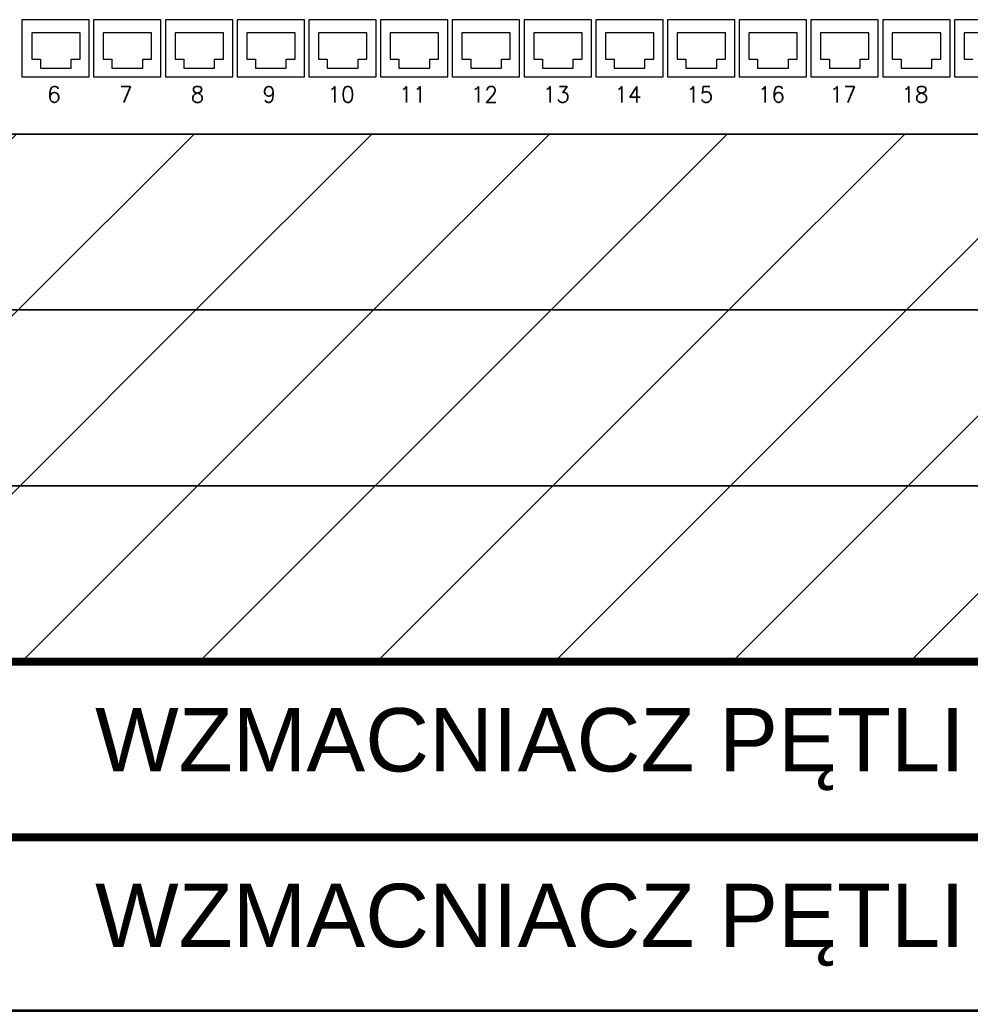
# Model space of a CAD drawing. Header units: millimetres. Extents: x 94562 to 148980, y -25377 to 3008.
# Tile 94 of 140: x 101016 to 101257, y -21699 to -21450. Entities that reach past the tile are written whole.
import ezdxf
from ezdxf.enums import TextEntityAlignment as Align

# ---------------------------------------------------------------- set-up
doc = ezdxf.new("R2010")
doc.units = ezdxf.units.MM
doc.layers.add('tt_symbole', color=40, linetype='Continuous')
doc.styles.add('_LANSTER_01', font='romans.shx')
doc.styles.get("Standard").update_dxf_attribs({"font": 'arial.ttf'})

# ---------------------------------------------------------------- blocks, each defined once
blk = doc.blocks.new('IT_Zaślepka_1U')
h = blk.add_hatch()
h.set_pattern_fill('ANSI31', color=0)
h.set_pattern_definition([(45, (7401.7468, -13729.1714), (-2.245064, 2.245064), [])])
h.paths.add_polyline_path([(2.534, 4.445), (2.534, 4.134, -1), (2.222, 4.134), (2.222, 4.445), (0, 4.445), (0, 0), (2.222, 0), (2.222, 0.311, -1), (2.534, 0.311), (2.534, 0), (46.361, 0), (46.361, 0.311, -1), (46.672, 0.311), (46.672, 0), (48.895, 0), (48.895, 4.445), (46.672, 4.445), (46.672, 4.134, -1), (46.361, 4.134), (46.361, 4.445)])
h.paths.add_polyline_path([(1.482, 3.334), (0.741, 3.334, -1), (0.741, 4.075), (1.482, 4.075, -1)], flags=16)
h.paths.add_polyline_path([(1.482, 0.37), (0.741, 0.37, -1), (0.741, 1.111), (1.482, 1.111, -1)], flags=16)
h.paths.add_polyline_path([(47.413, 4.075), (48.154, 4.075, -1), (48.154, 3.334), (47.413, 3.334, -1)], flags=16)
h.paths.add_polyline_path([(47.413, 1.111), (48.154, 1.111, -1), (48.154, 0.37), (47.413, 0.37, -1)], flags=16)
at = {"color": 0}
for p, q in [((46.361, 4.445), (2.534, 4.445)), ((2.534, 0), (46.361, 0)), ((46.361, 0), (2.534, 0))]:
    blk.add_line(p, q, dxfattribs=at)
blk.add_lwpolyline([(0, 4.445), (48.895, 4.445), (48.895, 0), (0, 0)], close=True, dxfattribs=at)
blk = doc.blocks.new('*U482')
at = {"color": 0}
for p, q in [((11.856, 2.556), (11.856, 1.889)), ((13.078, 2.556), (11.856, 2.556)), ((13.078, 1.889), (13.078, 2.556)), ((13.66, 2.556), (13.66, 1.889)), ((14.882, 2.556), (13.66, 2.556)), ((14.882, 1.889), (14.882, 2.556)), ((15.477, 2.556), (15.477, 1.889)), ((16.699, 2.556), (15.477, 2.556)), ((16.699, 1.889), (16.699, 2.556)), ((17.29, 2.556), (17.29, 1.889)), ((18.512, 2.556), (17.29, 2.556)), ((18.512, 1.889), (18.512, 2.556)), ((19.103, 2.556), (19.103, 1.889)), ((20.325, 2.556), (19.103, 2.556)), ((20.325, 1.889), (20.325, 2.556)), ((20.916, 2.556), (20.916, 1.889)), ((22.138, 2.556), (20.916, 2.556)), ((22.138, 1.889), (22.138, 2.556)), ((22.729, 2.556), (22.729, 1.889)), ((23.951, 2.556), (22.729, 2.556)), ((23.951, 1.889), (23.951, 2.556)), ((24.542, 2.556), (24.542, 1.889)), ((25.764, 2.556), (24.542, 2.556)), ((25.764, 1.889), (25.764, 2.556)), ((26.355, 2.556), (26.355, 1.889)), ((27.577, 2.556), (26.355, 2.556)), ((27.577, 1.889), (27.577, 2.556)), ((28.168, 2.556), (28.168, 1.889)), ((29.39, 2.556), (28.168, 2.556)), ((29.39, 1.889), (29.39, 2.556)), ((29.981, 2.556), (29.981, 1.889)), ((31.203, 2.556), (29.981, 2.556)), ((31.203, 1.889), (31.203, 2.556)), ((31.794, 2.556), (31.794, 1.889)), ((33.016, 2.556), (31.794, 2.556)), ((33.016, 1.889), (33.016, 2.556)), ((33.607, 2.556), (33.607, 1.889)), ((34.829, 2.556), (33.607, 2.556)), ((34.829, 1.889), (34.829, 2.556)), ((35.42, 2.556), (35.42, 1.889)), ((36.642, 2.556), (35.42, 2.556)), ((11.856, 1.889), (12.078, 1.889)), ((12.078, 1.889), (12.078, 1.667)), ((12.856, 1.667), (12.856, 1.889)), ((12.856, 1.889), (13.078, 1.889)), ((13.66, 1.889), (13.882, 1.889)), ((13.882, 1.889), (13.882, 1.667)), ((14.66, 1.667), (14.66, 1.889)), ((14.66, 1.889), (14.882, 1.889)), ((15.477, 1.889), (15.699, 1.889)), ((15.699, 1.889), (15.699, 1.667)), ((16.477, 1.667), (16.477, 1.889)), ((16.477, 1.889), (16.699, 1.889)), ((17.29, 1.889), (17.512, 1.889)), ((17.512, 1.889), (17.512, 1.667)), ((18.29, 1.667), (18.29, 1.889)), ((18.29, 1.889), (18.512, 1.889)), ((19.103, 1.889), (19.325, 1.889)), ((19.325, 1.889), (19.325, 1.667)), ((20.103, 1.667), (20.103, 1.889)), ((20.103, 1.889), (20.325, 1.889)), ((20.916, 1.889), (21.138, 1.889)), ((21.138, 1.889), (21.138, 1.667)), ((21.916, 1.667), (21.916, 1.889)), ((21.916, 1.889), (22.138, 1.889)), ((22.729, 1.889), (22.951, 1.889)), ((22.951, 1.889), (22.951, 1.667)), ((23.729, 1.667), (23.729, 1.889)), ((23.729, 1.889), (23.951, 1.889)), ((24.542, 1.889), (24.764, 1.889)), ((24.764, 1.889), (24.764, 1.667)), ((25.542, 1.667), (25.542, 1.889)), ((25.542, 1.889), (25.764, 1.889)), ((26.355, 1.889), (26.577, 1.889)), ((26.577, 1.889), (26.577, 1.667)), ((27.355, 1.667), (27.355, 1.889)), ((27.355, 1.889), (27.577, 1.889)), ((28.168, 1.889), (28.39, 1.889)), ((28.39, 1.889), (28.39, 1.667)), ((29.168, 1.667), (29.168, 1.889)), ((29.168, 1.889), (29.39, 1.889)), ((29.981, 1.889), (30.203, 1.889)), ((30.203, 1.889), (30.203, 1.667)), ((30.981, 1.667), (30.981, 1.889)), ((30.981, 1.889), (31.203, 1.889)), ((31.794, 1.889), (32.016, 1.889)), ((32.016, 1.889), (32.016, 1.667)), ((32.794, 1.667), (32.794, 1.889)), ((32.794, 1.889), (33.016, 1.889)), ((33.607, 1.889), (33.829, 1.889)), ((33.829, 1.889), (33.829, 1.667)), ((34.607, 1.667), (34.607, 1.889)), ((34.607, 1.889), (34.829, 1.889)), ((35.42, 1.889), (35.642, 1.889)), ((12.078, 1.667), (12.3, 1.667)), ((12.3, 1.667), (12.856, 1.667)), ((13.882, 1.667), (14.104, 1.667)), ((14.104, 1.667), (14.66, 1.667)), ((15.699, 1.667), (15.921, 1.667)), ((15.921, 1.667), (16.477, 1.667)), ((17.512, 1.667), (17.734, 1.667)), ((17.734, 1.667), (18.29, 1.667)), ((19.325, 1.667), (19.547, 1.667)), ((19.547, 1.667), (20.103, 1.667)), ((21.138, 1.667), (21.36, 1.667)), ((21.36, 1.667), (21.916, 1.667)), ((22.951, 1.667), (23.173, 1.667)), ((23.173, 1.667), (23.729, 1.667)), ((24.764, 1.667), (24.986, 1.667)), ((24.986, 1.667), (25.542, 1.667)), ((26.577, 1.667), (26.799, 1.667)), ((26.799, 1.667), (27.355, 1.667)), ((28.39, 1.667), (28.612, 1.667)), ((28.612, 1.667), (29.168, 1.667)), ((30.203, 1.667), (30.425, 1.667)), ((30.425, 1.667), (30.981, 1.667)), ((32.016, 1.667), (32.238, 1.667)), ((32.238, 1.667), (32.794, 1.667)), ((33.829, 1.667), (34.052, 1.667)), ((34.052, 1.667), (34.607, 1.667)), ((46.361, 0), (2.534, 0))]:
    blk.add_line(p, q, dxfattribs=at)
for points in [[(13.308, 1.445), (13.308, 2.889), (11.608, 2.889), (11.608, 1.445)], [(15.121, 1.445), (15.121, 2.889), (13.421, 2.889), (13.421, 1.445)], [(16.935, 1.445), (16.935, 2.889), (15.234, 2.889), (15.234, 1.445)], [(18.748, 1.445), (18.748, 2.889), (17.047, 2.889), (17.047, 1.445)], [(20.561, 1.445), (20.561, 2.889), (18.86, 2.889), (18.86, 1.445)], [(22.374, 1.445), (22.374, 2.889), (20.673, 2.889), (20.673, 1.445)], [(24.187, 1.445), (24.187, 2.889), (22.486, 2.889), (22.486, 1.445)], [(26, 1.445), (26, 2.889), (24.299, 2.889), (24.299, 1.445)], [(27.813, 1.445), (27.813, 2.889), (26.112, 2.889), (26.112, 1.445)], [(29.626, 1.445), (29.626, 2.889), (27.925, 2.889), (27.925, 1.445)], [(31.439, 1.445), (31.439, 2.889), (29.738, 2.889), (29.738, 1.445)], [(33.252, 1.445), (33.252, 2.889), (31.551, 2.889), (31.551, 1.445)], [(35.065, 1.445), (35.065, 2.889), (33.364, 2.889), (33.364, 1.445)], [(36.878, 1.445), (36.878, 2.889), (35.177, 2.889), (35.177, 1.445)]]:
    blk.add_lwpolyline(points, close=True, dxfattribs=at)
at = {"color": 0, "style": '_LANSTER_01'}
for s, p in [('6', (12.419, 1)), ('7', (14.232, 1)), ('8', (16.046, 1)), ('9', (17.859, 1)), ('10', (19.672, 1)), ('11', (21.485, 1)), ('12', (23.298, 1)), ('13', (25.111, 1)), ('14', (26.924, 1)), ('15', (28.737, 1)), ('16', (30.55, 1)), ('17', (32.363, 1)), ('18', (34.176, 1))]:
    blk.add_text(s, height=0.4, dxfattribs=at).set_placement(p, align=Align.MIDDLE_CENTER)
at = {"color": 0, "style": '_LANSTER_01', "flags": 1}
for tag, p in [('TYP', (2.534, 0)), ('OPIS1', (10.831, 0)), ('OPIS2', (35.409, 0))]:
    blk.add_attdef(tag, p, '', height=0.8, dxfattribs=at)

msp = doc.modelspace()

# ---------------------------------------------------------------- linework, layer by layer
at = {"layer": 'tt_symbole', "const_width": 2}
for points in [[(100900.73, -21612.38), (101389.68, -21612.38), (101389.68, -21656.83), (100900.73, -21656.83)], [(100900.73, -21656.83), (101389.68, -21656.83), (101389.68, -21701.28), (100900.73, -21701.28)]]:
    msp.add_lwpolyline(points, close=True, dxfattribs=at)

# ---------------------------------------------------------------- block references
at = {"layer": 'tt_symbole', "xscale": 10, "yscale": 10, "zscale": 10}
msp.add_blockref('*U482', (100900.73, -21479.03), dxfattribs=at)
at = {"layer": 'tt_symbole', "lineweight": 5, "xscale": 10, "yscale": 10, "zscale": 10}
for p in [(100900.73, -21523.48), (100900.73, -21567.93), (100900.73, -21612.38)]:
    msp.add_blockref('IT_Zaślepka_1U', p, dxfattribs=at)

# ---------------------------------------------------------------- texts
at = {"layer": 'tt_symbole', "char_height": 16, "attachment_point": 5}
for insert in [(101145.2, -21634.58), (101145.2, -21678.98)]:
    msp.add_mtext_dynamic_manual_height_columns('WZMACNIACZ PĘTLI', width=480, gutter_width=12.5, heights=[66.38], dxfattribs=dict(at, insert=insert))

doc.saveas('drawing.dxf')
